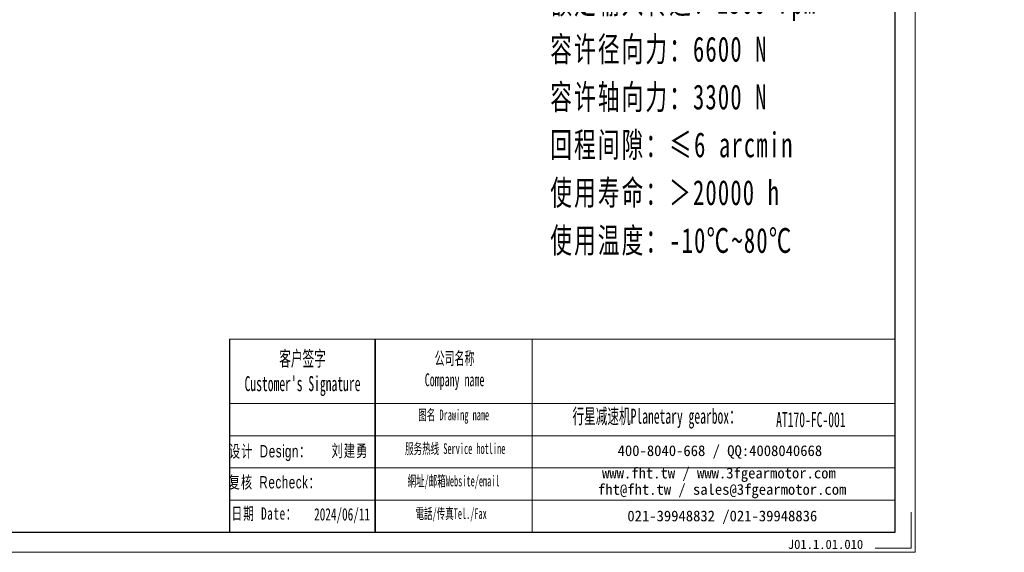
# Model space of a CAD drawing. Header units: millimetres. Extents: x 26 to 1187, y 84 to 860.
# Tile 3 of 5: x 547 to 1187, y 84 to 430. Entities that reach past the tile are written whole.
import ezdxf

# ---------------------------------------------------------------- set-up
doc = ezdxf.new("R2010")
doc.units = ezdxf.units.MM
doc.layers.get('0').update_dxf_attribs({"lineweight": 35})
doc.layers.add('6文字层', color=3, linetype='Continuous')
doc.layers.add('7标注层', color=4, linetype='Continuous')
for name, color, linetype, lineweight in [('SLD-0', 7, 'Continuous', 18), ('图框_外框线', 7, 'Continuous', 18), ('尺寸线层', 3, 'Continuous', 18)]:
    doc.layers.add(name, color=color, linetype=linetype, lineweight=lineweight)
doc.styles.add('SLDTEXTSTYLE4', font='txt', dxfattribs={"width": 0.566667})
doc.styles.add('标准', font='txt', dxfattribs={"width": 0.667})
doc.styles.add('样式 1', font='txt')

msp = doc.modelspace()

# ---------------------------------------------------------------- linework, layer by layer
msp.add_line((778.4502, 222.1373), (778.4502, 96.6561))
at = {"layer": '7标注层', "color": 0}
msp.add_line((683.7942, 222.1373), (683.7942, 96.6775), dxfattribs=at)
at = {"layer": '图框_外框线'}
for p, q in [((683.7942, 222.1373), (778.4502, 222.1373)), ((778.4502, 222.1373), (778.4502, 96.6775)), ((778.4502, 222.1373), (1116.3994, 222.1373)), ((880.4357, 222.1373), (880.4357, 96.6775)), ((683.7942, 180.2713), (778.4502, 180.2713)), ((778.4502, 180.2713), (1116.3994, 180.2713)), ((683.7942, 159.3383), (1116.3994, 159.3383)), ((683.7942, 138.4053), (1116.3994, 138.4053)), ((683.7942, 117.4722), (1116.3994, 117.4722))]:
    msp.add_line(p, q, dxfattribs=at)
at = {"layer": '图框_外框线', "color": 3}
msp.add_lwpolyline([(31.6986, 83.6088), (1129.4681, 83.6088), (1129.4681, 859.8887), (31.6986, 859.8887)], close=True, dxfattribs=at)
at = {"layer": '图框_外框线', "color": 3, "lineweight": 25}
msp.add_lwpolyline([(97.0421, 96.6775), (1116.3994, 96.6775), (1116.3994, 846.82), (97.0421, 846.82)], close=True, dxfattribs=at)
at = {"layer": '图框_外框线', "color": 3}
msp.add_lwpolyline([(1126.8544, 109.7462), (1126.8544, 86.2226), (1103.3307, 86.2226)], dxfattribs=at)

# ---------------------------------------------------------------- texts
at = {"layer": '6文字层', "insert": (1046.6421, 91.8088), "char_height": 6, "width": 62.982812, "attachment_point": 1, "style": '样式 1'}
msp.add_mtext('J01.1.01.010', dxfattribs=at)
at = {"layer": 'SLD-0', "color": 1, "attachment_point": 2}
for s, insert, char_height, width, style in [("{\\fSimSun|b1|i0|c134|p2;客户签字\\PCustomer's Signature}", (731.2853, 214.392), 9.768744, 121.524181, 'SLDTEXTSTYLE4'), ('{\\fSimSun|b1|i0|c134|p2;公司名称\\PCompany name}', (830.0898, 213.8734), 8.373209, 108.406913, 'SLDTEXTSTYLE4'), ('{\\fSimSun|b1|i0|c134|p2;图名 Drawing name}', (829.5174, 176.4126), 6.977674, 89.235272, 'SLDTEXTSTYLE4'), ('{\\fSimSun|b1|i0|c134|p2;  \\H1.1667x;行星减速机Planetary gearbox\\fSimSun|b0|i0|c134|p2;：}', (958.1552, 176.9508), 8.373209, 131.690817, 'SLDTEXTSTYLE4'), ('AT170-FC-001', (1061.6026, 174.7277), 9.768744, 71.091837, 'SLDTEXTSTYLE4'), ('{\\fSimSun|b0|i0|c134|p2;\\T1.1;设计 \\fArial|b0|i0|c0|p34;Design\\fSimSun|b0|i0|c134|p2;：}', (710.2261, 153.2785), 8, 129.515839, '标准'), ('{\\fSimSun|b0|i0|c134|p2;\\T1.1;刘建勇}', (762.0994, 153.6256), 8, 31.971711, '标准'), ('{\\fSimSun|b1|i0|c134|p2;服务热线 Service hotline}', (830.5069, 154.4714), 6.977674, 99.416666, 'SLDTEXTSTYLE4'), ('{\\fSimSun|b1|i0|c134|p2;網址/邮箱Website/email}', (829.4204, 133.4488), 6.977674, 103.483392, 'SLDTEXTSTYLE4'), ('{\\fSimSun|b0|i0|c134|p2;\\T1.1;复核 \\fArial|b0|i0|c0|p34;Recheck\\fSimSun|b0|i0|c134|p2;：}', (713.2011, 133.1331), 8, 125.284553, '标准'), ('{\\T1.1;日期 Date：}', (706.535, 112.8258), 8, 116.4774, '标准'), ('2024/06/11', (756.9798, 112.2893), 8, 31.971711, '标准'), ('{\\fSimSun|b1|i0|c134|p2;電話/传真Tel./Fax}', (827.8571, 112.2623), 6.977674, 104.727994, 'SLDTEXTSTYLE4')]:
    msp.add_mtext(s, dxfattribs=dict(at, insert=insert, char_height=char_height, width=width, style=style))
at = {"layer": 'SLD-0', "color": 1, "char_height": 6.977674, "attachment_point": 2}
for s, insert, width in [('{\\fSimSun|b1|i0|c134|p2;400-8040-668 / QQ:4008040668}', (1002.5092, 153.1382), 203.157839), ('{\\fSimSun|b1|i0|c134|p2;www.fht.tw / www.3fgearmotor.com }', (1001.8658, 138.6046), 203.386539), ('{\\fSimSun|b1|i0|c134|p2;fht@fht.tw / sales@3fgearmotor.com }', (1003.9924, 127.9795), 203.386539), ('{\\fSimSun|b1|i0|c134|p2;021-39948832 /021-39948836 }', (1004.0653, 110.7366), 155.301008)]:
    msp.add_mtext(s, dxfattribs=dict(at, insert=insert, width=width))
at = {"layer": '尺寸线层', "insert": (892.2921, 574.0464), "char_height": 11.34, "width": 219.055524, "attachment_point": 1, "line_spacing_factor": 1.15057, "style": '标准'}
msp.add_mtext('\\T1.1;{\\H1.42857x;性能参数：\\P减速比：1:1\\P额定输出力矩：585 N.m\\P最大加速力矩：1.5倍额定扭矩\\P额定输入转速：1500 rpm\\P容许径向力：6600 N\\P容许轴向力：3300 N\\P回程间隙：≤6 arcmin\\P使用寿命：＞20000 h\\P使用温度：-10℃~80℃\\P}', dxfattribs=at)

doc.saveas('drawing.dxf')
